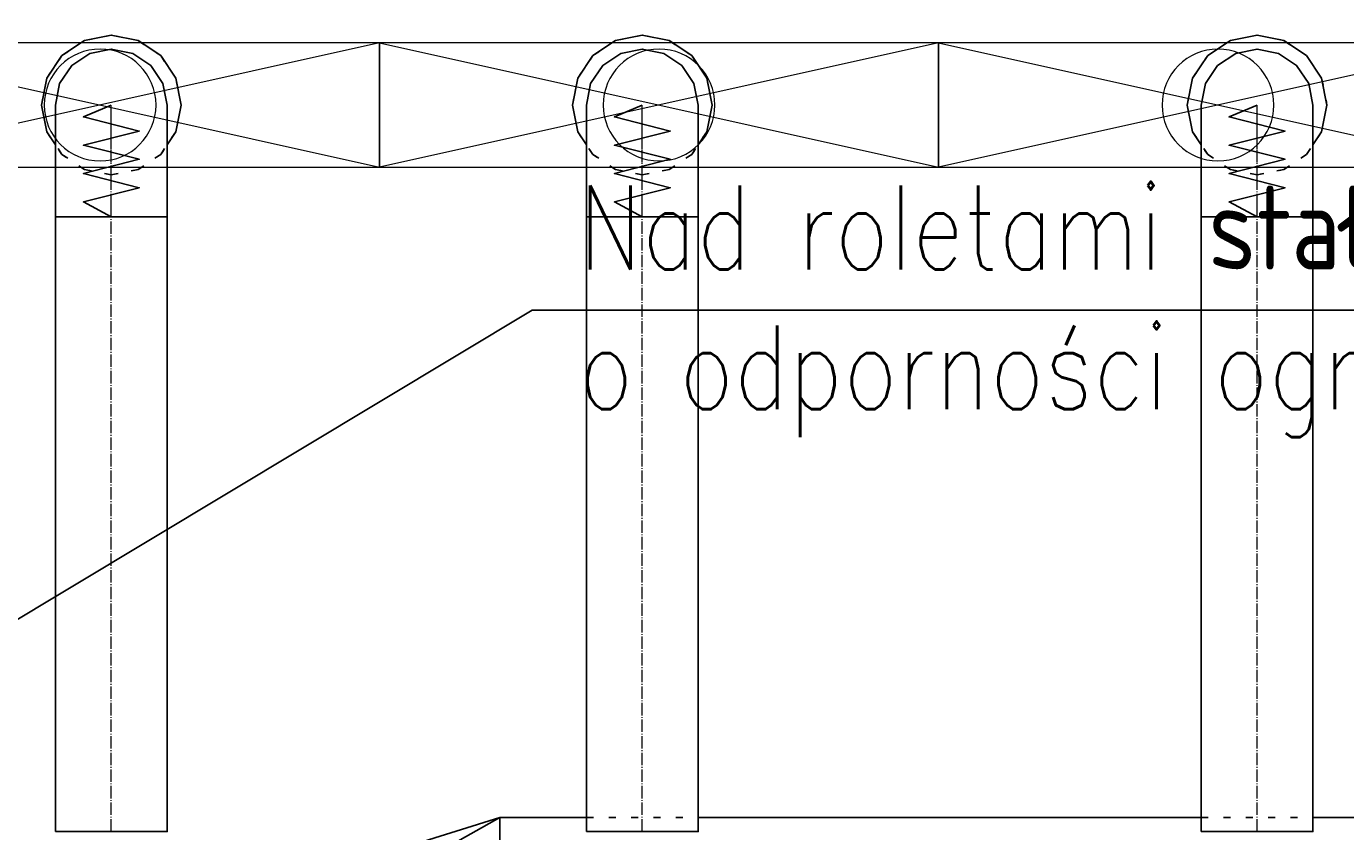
# Model space of a CAD drawing. Header units: centimetres. Extents: x -149939 to 48626, y -46000 to 152985.
# Tile 152 of 256: x -13692 to -11332, y 42704 to 44145. Entities that reach past the tile are written whole.
import ezdxf

# ---------------------------------------------------------------- set-up
doc = ezdxf.new("R2010")
doc.units = ezdxf.units.CM
doc.header["$LTSCALE"] = 50
doc.header["$PDMODE"] = 35
doc.header["$PDSIZE"] = 0.1
doc.linetypes.add('CADVENT_CENTERLINE', pattern=[9.9, 7.4, -1, 0.5, -1])
doc.linetypes.add('CADVENT_HIDDEN', pattern=[0.8, 0.25, -0.55])
doc.layers.get('0').update_dxf_attribs({"color": 8})
doc.layers.get('DEFPOINTS').update_dxf_attribs({"color": 8})
for name, color, linetype in [('01-103-Went PP_poziom-0_5$0$L_Nawiew', 7, 'Continuous'), ('bgde-nawiewEXP', 7, 'Continuous'), ('bgde-nawiewHIDDEN', 250, 'Continuous'), ('Kondygnacja  -0_5$0$ARCH_INFO_OPISY', 8, 'Continuous')]:
    doc.layers.add(name, color=color, linetype=linetype)
for name, color, linetype, lineweight in [('bgde-nawiewCEN', 7, 'Continuous', 13), ('bgde_nawiewnik', 11, 'Continuous', 5), ('Kondygnacja  -0_5$0$ARCH_INFO_WYMIARY', 8, 'Continuous', 9)]:
    doc.layers.add(name, color=color, linetype=linetype, lineweight=lineweight)
doc.styles.add('Kondygnacja  -0_5$0$Romans', font='Romans.shx', dxfattribs={"width": 0.7})
doc.styles.add('Kondygnacja  -0_5$0$ROMANS-50-CM', font='romans.shx', dxfattribs={"width": 0.8, "height": 10})
doc.styles.add('Kondygnacja  -0_5$0$Standard', font='txt')
doc.dimstyles.new('Kondygnacja  -0_5$0$ISO-25', dxfattribs={"dimtxt": 2.5, "dimasz": 2.5, "dimexe": 1.25, "dimexo": 0.625, "dimtad": 1, "dimtxsty": 'Kondygnacja  -0_5$0$Standard', "dimcen": 2.5, "dimadec": 0, "dimazin": 0, "dimtfac": 1, "dimtmove": 0, "dimatfit": 3, "dimfxl": 1, "dimarcsym": 0})
doc.dimstyles.new('Kondygnacja  -0_5$0$Wymiary 1-100', dxfattribs={"dimtxt": 12, "dimasz": 10, "dimexe": 5, "dimexo": 0, "dimgap": 4, "dimtad": 1, "dimrnd": 0.5, "dimzin": 12, "dimdsep": 46, "dimtxsty": 'Kondygnacja  -0_5$0$Romans', "dimblk": 'Kondygnacja  -0_5$0$_Oblique', "dimcen": 10, "dimdle": 10, "dimclrt": 55, "dimazin": 0, "dimtfac": 1, "dimtmove": 1, "dimatfit": 3, "dimfxl": 8, "dimfxlon": 1, "dimtolj": 1, "dimtzin": 0, "dimarcsym": 0})

# ---------------------------------------------------------------- blocks, each defined once
blk = doc.blocks.new('Kondygnacja  -0_5$0$_Oblique')
at = {"color": 0, "linetype": 'ByBlock', "lineweight": -2}
blk.add_line((-0.5, -0.5), (0.5, 0.5), dxfattribs=at)
blk = doc.blocks.new('*D148')
at = {"layer": 'DEFPOINTS', "color": 0}
for p in [(-59190, 47690), (5862.4, 47690), (6190, 43700)]:
    blk.add_point(p, dxfattribs=at)
at = {"layer": 'Kondygnacja  -0_5$0$ARCH_INFO_WYMIARY', "color": 0, "lineweight": -2}
for p, q in [((5854.4, 47690), (5867.4, 47690)), ((5862.4, 43690), (5862.4, 47700)), ((5870.4, 43700), (5857.4, 43700))]:
    blk.add_line(p, q, dxfattribs=at)
at = {"layer": 'Kondygnacja  -0_5$0$ARCH_INFO_WYMIARY', "color": 0, "linetype": 'ByBlock', "lineweight": -2, "xscale": 10, "yscale": 10, "zscale": 10}
for p, rotation in [((5862.4, 47690), 90), ((5862.4, 43700), 270)]:
    blk.add_blockref('Kondygnacja  -0_5$0$_Oblique', p, dxfattribs=dict(at, rotation=rotation))
at = {"layer": 'Kondygnacja  -0_5$0$ARCH_INFO_WYMIARY', "color": 55, "insert": (5852.4, 45695), "char_height": 12, "attachment_point": 5, "rotation": 90, "style": 'Kondygnacja  -0_5$0$Romans'}
blk.add_mtext('\\A1;3990', dxfattribs=at)
blk = doc.blocks.new('Kondygnacja  -0_5$0$_Dot')
at = {"color": 0, "linetype": 'ByBlock', "lineweight": -2}
blk.add_line((-0.5, 0), (-1, 0), dxfattribs=at)
at = {"color": 0, "linetype": 'ByBlock', "const_width": 0.5}
blk.add_lwpolyline([(-0.25, 0, 1), (0.25, 0, 1)], format="xyb", close=True, dxfattribs=at)
blk = doc.blocks.new('*D212')
at = {"layer": 'DEFPOINTS', "color": 0}
for p in [(-30586.3, 81900), (-30681.1, 12489.5), (9064, 12489.5)]:
    blk.add_point(p, dxfattribs=at)
at = {"layer": 'Kondygnacja  -0_5$0$ARCH_INFO_WYMIARY', "color": 0, "lineweight": -2}
for p, q in [((-30681.1, 81910), (-30681.1, 12479.5)), ((-30673.1, 81900), (-30686.1, 81900)), ((-30673.1, 12489.5), (-30686.1, 12489.5))]:
    blk.add_line(p, q, dxfattribs=at)
at = {"layer": 'Kondygnacja  -0_5$0$ARCH_INFO_WYMIARY', "color": 0, "linetype": 'ByBlock', "lineweight": -2, "xscale": 10, "yscale": 10, "zscale": 10}
for p, rotation in [((-30681.1, 81900), 90), ((-30681.1, 12489.5), 270)]:
    blk.add_blockref('Kondygnacja  -0_5$0$_Oblique', p, dxfattribs=dict(at, rotation=rotation))
at = {"layer": 'Kondygnacja  -0_5$0$ARCH_INFO_WYMIARY', "color": 55, "insert": (-30691.1, 47194.8), "char_height": 12, "attachment_point": 5, "rotation": 90, "style": 'Kondygnacja  -0_5$0$Romans'}
blk.add_mtext('\\A1;69410.5', dxfattribs=at)
blk = doc.blocks.new('A$C066D7839')
at = {"layer": 'bgde_nawiewnik', "color": 7}
for p, q in [((-50, -11.15), (-50, 11.15)), ((-50, 11.15), (50, 11.15)), ((-50, -11.15), (50, 11.15)), ((50, -11.15), (-50, 11.15)), ((50, 11.15), (50, -11.15)), ((50, -11.15), (-50, -11.15))]:
    blk.add_line(p, q, dxfattribs=at)
blk.add_circle((0, 0), 10, dxfattribs=at)

msp = doc.modelspace()

# ---------------------------------------------------------------- linework, layer by layer
at = {"layer": 'bgde-nawiewCEN', "linetype": 'CADVENT_CENTERLINE', "ltscale": 0.06}
for p, q in [((-13540.031, 44003.485), (-13540.031, 44003.959)), ((-13540.031, 44002.359), (-13540.031, 44003.485)), ((-13540.031, 44000.166), (-13540.031, 44002.359)), ((-13540.031, 43996.552), (-13540.031, 44000.166)), ((-13540.031, 43991.159), (-13540.031, 43996.552)), ((-12590.031, 44003.485), (-12590.031, 44003.959)), ((-12590.031, 44002.359), (-12590.031, 44003.485)), ((-12590.031, 44000.166), (-12590.031, 44002.359)), ((-12590.031, 43996.552), (-12590.031, 44000.166)), ((-12590.031, 43991.159), (-12590.031, 43996.552)), ((-11490.031, 44003.485), (-11490.031, 44003.959)), ((-11490.031, 44002.359), (-11490.031, 44003.485)), ((-11490.031, 44000.166), (-11490.031, 44002.359)), ((-11490.031, 43996.552), (-11490.031, 44000.166)), ((-11490.031, 43991.159), (-11490.031, 43996.552)), ((-13540.031, 43983.633), (-13540.031, 43991.159)), ((-13540.031, 43973.618), (-13540.031, 43983.633)), ((-13540.031, 43960.759), (-13540.031, 43973.618)), ((-12590.031, 43983.633), (-12590.031, 43991.159)), ((-12590.031, 43973.618), (-12590.031, 43983.633)), ((-12590.031, 43960.759), (-12590.031, 43973.618)), ((-11490.031, 43983.633), (-11490.031, 43991.159)), ((-11490.031, 43973.618), (-11490.031, 43983.633)), ((-11490.031, 43960.759), (-11490.031, 43973.618)), ((-13540.031, 43944.7), (-13540.031, 43960.759)), ((-12590.031, 43944.7), (-12590.031, 43960.759)), ((-11490.031, 43944.7), (-11490.031, 43960.759)), ((-13540.031, 43925.085), (-13540.031, 43944.7)), ((-13540.031, 43901.559), (-13540.031, 43925.085)), ((-12590.031, 43925.085), (-12590.031, 43944.7)), ((-12590.031, 43901.559), (-12590.031, 43925.085)), ((-11490.031, 43925.085), (-11490.031, 43944.7)), ((-11490.031, 43901.559), (-11490.031, 43925.085)), ((-13540.031, 43873.766), (-13540.031, 43901.559)), ((-12590.031, 43873.766), (-12590.031, 43901.559)), ((-11490.031, 43873.766), (-11490.031, 43901.559)), ((-13540.031, 43822.655), (-13540.031, 43873.766)), ((-12590.031, 43822.655), (-12590.031, 43873.766)), ((-11490.031, 43822.655), (-11490.031, 43873.766)), ((-13540.031, 43803.959), (-13540.031, 43822.655)), ((-12590.031, 43803.959), (-12590.031, 43822.655)), ((-11490.031, 43803.959), (-11490.031, 43822.655)), ((-13540.031, 42704.048), (-13540.031, 43803.959)), ((-12590.031, 42704.048), (-12590.031, 43803.959)), ((-11490.031, 42704.048), (-11490.031, 43803.959))]:
    msp.add_line(p, q, dxfattribs=at)
at = {"layer": 'bgde-nawiewEXP', "linetype": 'Continuous'}
for points in [[(-13665.031, 44003.959), (-13655.516, 44051.794), (-13628.42, 44092.347), (-13587.867, 44119.444), (-13540.031, 44128.959), (-13492.196, 44119.444), (-13451.643, 44092.347), (-13424.546, 44051.794), (-13415.031, 44003.959), (-13424.546, 43956.123), (-13440.031, 43932.949)], [(-12715.031, 44003.959), (-12705.516, 44051.794), (-12678.42, 44092.347), (-12637.867, 44119.444), (-12590.031, 44128.959), (-12542.196, 44119.444), (-12501.643, 44092.347), (-12474.546, 44051.794), (-12465.031, 44003.959), (-12474.546, 43956.123), (-12490.031, 43932.949)], [(-11615.031, 44003.959), (-11605.516, 44051.794), (-11578.42, 44092.347), (-11537.867, 44119.444), (-11490.031, 44128.959), (-11442.196, 44119.444), (-11401.643, 44092.347), (-11374.546, 44051.794), (-11365.031, 44003.959), (-11374.546, 43956.123), (-11390.031, 43932.949)], [(-13665.031, 44003.959), (-13655.516, 43956.123), (-13640.031, 43932.949)], [(-12715.031, 44003.959), (-12705.516, 43956.123), (-12690.031, 43932.949)], [(-11615.031, 44003.959), (-11605.516, 43956.123), (-11590.031, 43932.949)], [(-13640.031, 42704.048), (-13640.031, 43803.959), (-13501.763, 43803.959)], [(-13501.763, 43803.959), (-13540.031, 43803.959)], [(-13501.763, 42704.048), (-13440.031, 42704.048), (-13440.031, 43803.959), (-13501.763, 43803.959)], [(-13501.763, 43803.959), (-13469.321, 43803.959)], [(-11590.031, 42704.048), (-11590.031, 43803.959), (-11397.643, 43803.959)], [(-11397.643, 43803.959), (-11419.321, 43803.959)], [(-11397.643, 42704.048), (-11390.031, 42704.048), (-11390.031, 43803.959), (-11397.643, 43803.959)], [(-11397.643, 43803.959), (-11390.031, 43803.959)], [(-12845.031, 42278.983), (-12845.031, 42728.983), (-12845.031, 42728.983), (-12690.031, 42728.983)], [(-12490.031, 42728.983), (-11590.031, 42728.983)], [(-11390.031, 42728.983), (-10367.431, 42728.983)], [(-13640.031, 42704.048), (-13501.763, 42704.048)], [(-13501.763, 42704.048), (-13540.031, 42704.048)], [(-11590.031, 42704.048), (-11397.643, 42704.048)], [(-11397.643, 42704.048), (-11419.321, 42704.048)]]:
    msp.add_lwpolyline(points, dxfattribs=at)
for points in [[(-13640.031, 43803.959), (-13440.031, 43803.959), (-13440.031, 44003.959), (-13447.643, 44042.227), (-13469.321, 44074.67), (-13501.763, 44096.347), (-13540.031, 44103.959), (-13578.3, 44096.347), (-13610.742, 44074.67), (-13632.419, 44042.227), (-13640.031, 44003.959), (-13640.031, 43822.655)], [(-12690.031, 43873.766), (-12690.031, 43803.959), (-12490.031, 43803.959), (-12490.031, 44003.959), (-12497.643, 44042.227), (-12519.321, 44074.67), (-12551.763, 44096.347), (-12590.031, 44103.959), (-12628.3, 44096.347), (-12660.742, 44074.67), (-12682.419, 44042.227), (-12690.031, 44003.959), (-12690.031, 43901.559)], [(-11590.031, 43803.959), (-11390.031, 43803.959), (-11390.031, 44003.959), (-11397.643, 44042.227), (-11419.321, 44074.67), (-11451.763, 44096.347), (-11490.031, 44103.959), (-11528.3, 44096.347), (-11560.742, 44074.67), (-11582.419, 44042.227), (-11590.031, 44003.959), (-11590.031, 43822.655)], [(-12690.031, 42704.048), (-12490.031, 42704.048), (-12490.031, 43803.959), (-12690.031, 43803.959)], [(-13245.031, 42503.983), (-13245.031, 42603.983), (-12845.031, 42728.983)]]:
    msp.add_lwpolyline(points, close=True, dxfattribs=at)
at = {"layer": 'bgde-nawiewEXP'}
for points in [[(-13540.031, 44003.959), (-13590.031, 43982.661), (-13490.031, 43957.299), (-13590.031, 43932.079), (-13490.031, 43906.794), (-13590.031, 43881.259), (-13490.031, 43855.9), (-13590.031, 43830.441), (-13540.031, 43803.959)], [(-12590.031, 44003.959), (-12640.031, 43982.661), (-12540.031, 43957.299), (-12640.031, 43932.079), (-12540.031, 43906.794), (-12640.031, 43881.259), (-12540.031, 43855.9), (-12640.031, 43830.441), (-12590.031, 43803.959)], [(-11490.031, 44003.959), (-11540.031, 43982.661), (-11440.031, 43957.299), (-11540.031, 43932.079), (-11440.031, 43906.794), (-11540.031, 43881.259), (-11440.031, 43855.9), (-11540.031, 43830.441), (-11490.031, 43803.959)]]:
    msp.add_lwpolyline(points, dxfattribs=at)
at = {"layer": 'bgde-nawiewHIDDEN', "linetype": 'CADVENT_HIDDEN'}
for points in [[(-13665.031, 44003.959), (-13655.516, 44051.794), (-13628.42, 44092.347), (-13587.867, 44119.444), (-13540.031, 44128.959), (-13492.196, 44119.444), (-13451.643, 44092.347), (-13424.546, 44051.794), (-13415.031, 44003.959), (-13424.546, 43956.123), (-13451.643, 43915.571), (-13492.196, 43888.474), (-13540.031, 43878.959), (-13587.867, 43888.474), (-13628.42, 43915.571), (-13587.867, 43888.474), (-13540.031, 43878.959), (-13492.196, 43888.474), (-13451.643, 43915.571), (-13440.031, 43932.949)], [(-12715.031, 44003.959), (-12705.516, 44051.794), (-12678.42, 44092.347), (-12637.867, 44119.444), (-12590.031, 44128.959), (-12542.196, 44119.444), (-12501.643, 44092.347), (-12474.546, 44051.794), (-12465.031, 44003.959), (-12474.546, 43956.123), (-12501.643, 43915.571), (-12542.196, 43888.474), (-12590.031, 43878.959), (-12637.867, 43888.474), (-12678.42, 43915.571), (-12637.867, 43888.474), (-12590.031, 43878.959), (-12542.196, 43888.474), (-12501.643, 43915.571), (-12490.031, 43932.949)], [(-11615.031, 44003.959), (-11605.516, 44051.794), (-11578.42, 44092.347), (-11537.867, 44119.444), (-11490.031, 44128.959), (-11442.196, 44119.444), (-11401.643, 44092.347), (-11374.546, 44051.794), (-11365.031, 44003.959), (-11374.546, 43956.123), (-11401.643, 43915.571), (-11442.196, 43888.474), (-11490.031, 43878.959), (-11537.867, 43888.474), (-11578.42, 43915.571), (-11537.867, 43888.474), (-11490.031, 43878.959), (-11442.196, 43888.474), (-11401.643, 43915.571), (-11390.031, 43932.949)], [(-13665.031, 44003.959), (-13655.516, 43956.123), (-13628.42, 43915.571), (-13640.031, 43932.949)], [(-12715.031, 44003.959), (-12705.516, 43956.123), (-12678.42, 43915.571), (-12690.031, 43932.949)], [(-11615.031, 44003.959), (-11605.516, 43956.123), (-11578.42, 43915.571), (-11590.031, 43932.949)], [(-12845.031, 42728.983), (-12845.031, 42278.983)], [(-12690.031, 42728.983), (-12490.031, 42728.983)], [(-11590.031, 42728.983), (-11390.031, 42728.983)]]:
    msp.add_lwpolyline(points, dxfattribs=at)

# ---------------------------------------------------------------- block references
at = {"layer": '01-103-Went PP_poziom-0_5$0$L_Nawiew', "xscale": -10, "yscale": 10, "zscale": 10, "rotation": 180}
for p in [(-13560.036, 44003.959, -359.816), (-12560.036, 44003.959, -359.816), (-11560.036, 44003.959, -359.816)]:
    msp.add_blockref('A$C066D7839', p, dxfattribs=at)

# ---------------------------------------------------------------- texts
at = {"layer": 'Kondygnacja  -0_5$0$ARCH_INFO_OPISY', "insert": (-12703.722, 43859.791), "char_height": 150, "width": 3005.23275, "attachment_point": 1, "style": 'Kondygnacja  -0_5$0$ROMANS-50-CM'}
msp.add_mtext('Nad roletami stałe przegrody\\Po odporności ogniowej EI60', dxfattribs=at)

# ---------------------------------------------------------------- dimensions: what is measured, and where the dimension line sits
at = {"layer": 'Kondygnacja  -0_5$0$ARCH_INFO_WYMIARY'}
for base, p1, p2, picture, middle in [((-30681.114, 12489.5), (-30586.301, 81900), (9064, 12489.5), '*D212', (-30691.114, 47194.75)), ((5862.405, 47690), (6190, 43700), (-59190, 47690), '*D148', (5852.405, 45695))]:
    dim = msp.add_linear_dim(base=base, p1=p1, p2=p2, angle=90, dimstyle='Kondygnacja  -0_5$0$Wymiary 1-100', dxfattribs=at)
    dim.commit()
    dim.dimension.update_dxf_attribs({"geometry": picture, "text_midpoint": middle})

# ---------------------------------------------------------------- leaders
at = {"layer": 'Kondygnacja  -0_5$0$ARCH_INFO_OPISY'}
msp.add_leader([(-14352.478, 42696.621), (-12786.938, 43636.687), (-9956.274, 43636.687)], dimstyle='Kondygnacja  -0_5$0$ISO-25', override={"dimscale": 5, "dimasz": 2, "dimtad": 0, "dimldrblk": 'Kondygnacja  -0_5$0$_Dot'}, dxfattribs=at)

doc.saveas('drawing.dxf')
